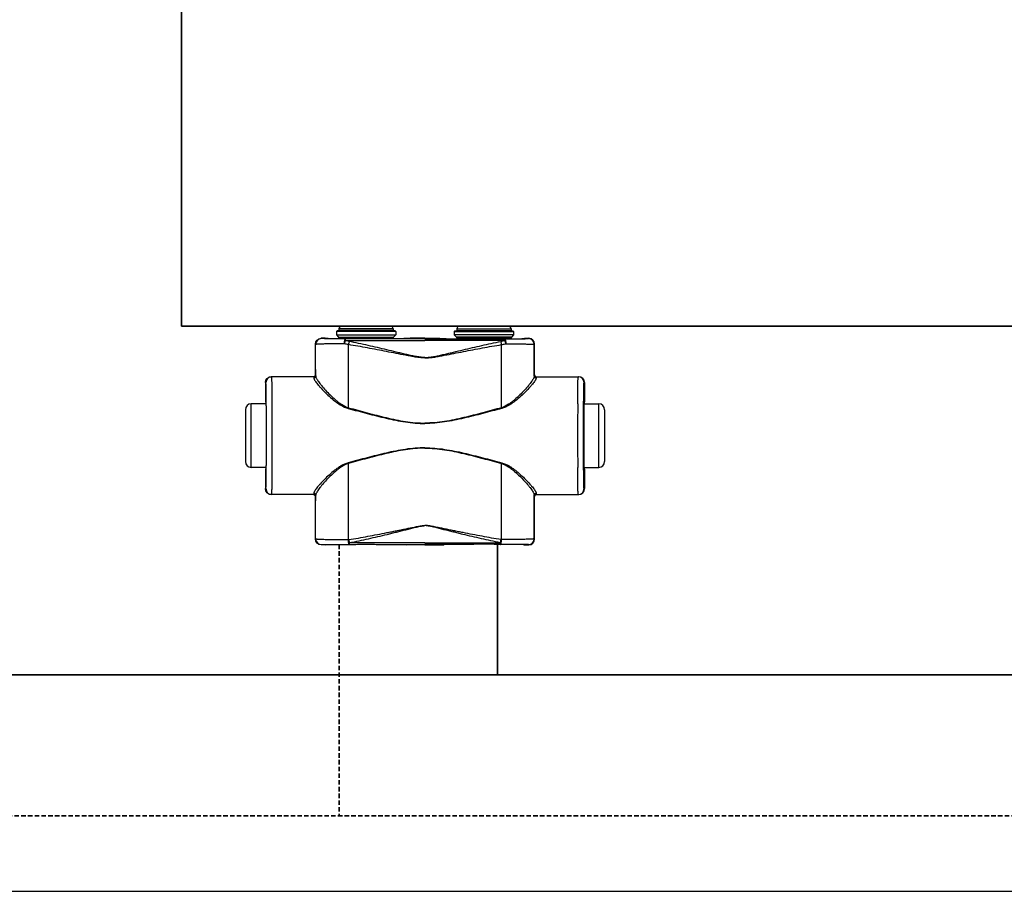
# Model space of a CAD drawing. Header units: millimetres. Extents: x -727 to 69715, y -15705 to 98123.
# Tile 92 of 256: x 26137 to 26554, y -15705 to -15335. Entities that reach past the tile are written whole.
import ezdxf

# ---------------------------------------------------------------- set-up
doc = ezdxf.new("R2010")
doc.units = ezdxf.units.MM
doc.linetypes.add('VERDECKT', pattern=[9.525, 6.35, -3.175])
for name, color, linetype, lineweight in [('UT_POTRUBI - PŘÍVOD', 1, 'Continuous', 35), ('UT_SCHÉMA_PŘÍVOD', 10, 'Continuous', 35), ('UT_SCHÉMA_ZPÁTEČKA', 172, 'VERDECKT', 35), ('UT_ZAŘÍZENÍ - OT', 3, 'Continuous', 35)]:
    doc.layers.add(name, color=color, linetype=linetype, lineweight=lineweight)

msp = doc.modelspace()

# ---------------------------------------------------------------- linework, layer by layer
at = {"color": 0, "linetype": 'Continuous'}
for p, q in [((26295.15, -15465.96), (26272.15, -15465.96)), ((26272.15, -15465.96), (26272.15, -15466.66)), ((26294.05, -15464.86), (26273.25, -15464.86)), ((26295.15, -15465.96), (26295.15, -15466.66)), ((26322.15, -15465.96), (26322.15, -15466.66)), ((26322.15, -15465.96), (26345.15, -15465.96)), ((26323.25, -15464.86), (26344.05, -15464.86)), ((26345.15, -15465.96), (26345.15, -15466.66)), ((26264.77, -15470.08), (26264.65, -15469.96)), ((26266.3, -15469.96), (26264.65, -15469.96)), ((26266.65, -15470.07), (26266.3, -15469.96)), ((26271.35, -15466.76), (26271.05, -15467.06)), ((26296.25, -15467.06), (26271.05, -15467.06)), ((26271.05, -15467.06), (26271.05, -15468.46)), ((26271.05, -15468.46), (26272, -15469.42)), ((26271.05, -15468.46), (26296.25, -15468.46)), ((26295.95, -15466.76), (26271.35, -15466.76)), ((26272, -15469.42), (26295.29, -15469.42)), ((26295.15, -15466.66), (26272.15, -15466.66)), ((26272.15, -15469.77), (26295.15, -15469.77)), ((26272.15, -15469.77), (26272.15, -15470.13)), ((26279.79, -15470.15), (26274.94, -15470.15)), ((26274.94, -15470.85), (26274.94, -15470.15)), ((26308.65, -15470.15), (26287.5, -15470.15)), ((26295.15, -15469.77), (26295.15, -15470.13)), ((26296.25, -15468.46), (26295.29, -15469.42)), ((26295.95, -15466.76), (26296.25, -15467.06)), ((26296.25, -15467.06), (26296.25, -15468.46)), ((26302.4, -15469.96), (26300.65, -15470.07)), ((26308.65, -15469.96), (26302.4, -15469.96)), ((26308.65, -15469.96), (26314.9, -15469.96)), ((26308.65, -15470.15), (26329.79, -15470.15)), ((26314.9, -15469.96), (26316.65, -15470.07)), ((26321.35, -15466.76), (26321.05, -15467.06)), ((26321.05, -15467.06), (26346.25, -15467.06)), ((26321.05, -15467.06), (26321.05, -15468.46)), ((26346.25, -15468.46), (26321.05, -15468.46)), ((26321.05, -15468.46), (26322, -15469.42)), ((26321.35, -15466.76), (26345.95, -15466.76)), ((26345.29, -15469.42), (26322, -15469.42)), ((26322.15, -15466.66), (26345.15, -15466.66)), ((26345.15, -15469.77), (26322.15, -15469.77)), ((26322.15, -15469.77), (26322.15, -15470.13)), ((26337.5, -15470.15), (26342.35, -15470.15)), ((26342.35, -15470.85), (26342.35, -15470.15)), ((26345.15, -15469.77), (26345.15, -15470.13)), ((26346.25, -15468.46), (26345.29, -15469.42)), ((26345.95, -15466.76), (26346.25, -15467.06)), ((26346.25, -15467.06), (26346.25, -15468.46)), ((26350.65, -15470.07), (26350.99, -15469.96)), ((26350.99, -15469.96), (26352.65, -15469.96)), ((26352.52, -15470.08), (26352.65, -15469.96)), ((26262.27, -15472.58), (26262.15, -15472.46)), ((26262.15, -15485.46), (26262.15, -15472.46)), ((26274.94, -15470.85), (26308.65, -15470.85)), ((26342.35, -15470.85), (26308.65, -15470.85)), ((26355.02, -15472.58), (26355.15, -15472.46)), ((26355.15, -15485.46), (26355.15, -15472.46)), ((26261.45, -15486.26), (26243.45, -15486.26)), ((26262.15, -15485.46), (26262.25, -15485.46)), ((26355.15, -15485.46), (26355.04, -15485.46)), ((26355.84, -15486.26), (26373.85, -15486.26)), ((26241.16, -15488.76), (26240.95, -15488.76)), ((26240.95, -15488.76), (26240.95, -15496.91)), ((26376.14, -15488.76), (26376.35, -15488.76)), ((26376.35, -15488.76), (26376.35, -15496.91)), ((26241.19, -15497.76), (26234.95, -15497.76)), ((26234.95, -15524.76), (26234.95, -15497.76)), ((26240.95, -15496.91), (26241.15, -15497.26)), ((26241.34, -15497.28), (26241.34, -15497.26)), ((26375.95, -15497.28), (26375.95, -15497.26)), ((26376.1, -15497.76), (26382.35, -15497.76)), ((26376.35, -15496.91), (26376.14, -15497.26)), ((26382.35, -15524.76), (26382.35, -15497.76)), ((26232.45, -15500.26), (26232.45, -15522.26)), ((26384.85, -15500.26), (26384.85, -15522.26)), ((26241.19, -15524.76), (26234.95, -15524.76)), ((26376.1, -15524.76), (26382.35, -15524.76)), ((26241.15, -15525.26), (26240.95, -15525.61)), ((26240.95, -15525.61), (26240.95, -15533.76)), ((26241.34, -15525.26), (26241.34, -15525.25)), ((26375.95, -15525.26), (26375.95, -15525.25)), ((26376.14, -15525.26), (26376.35, -15525.61)), ((26376.35, -15525.61), (26376.35, -15533.76)), ((26240.95, -15533.76), (26241.16, -15533.76)), ((26261.45, -15536.26), (26243.45, -15536.26)), ((26262.25, -15537.06), (26262.15, -15537.06)), ((26262.15, -15555.16), (26262.15, -15537.06)), ((26355.04, -15537.06), (26355.15, -15537.06)), ((26355.15, -15555.16), (26355.15, -15537.06)), ((26355.84, -15536.26), (26373.85, -15536.26)), ((26376.35, -15533.76), (26376.14, -15533.76)), ((26262.15, -15555.16), (26262.26, -15555.04)), ((26264.65, -15557.66), (26264.76, -15557.54)), ((26266.3, -15557.66), (26264.65, -15557.66)), ((26266.65, -15557.56), (26266.3, -15557.66)), ((26276.19, -15555.42), (26276.37, -15555.41)), ((26276.51, -15557.47), (26276.69, -15557.47)), ((26308.65, -15556.72), (26276.69, -15556.72)), ((26276.69, -15557.47), (26276.69, -15556.72)), ((26276.69, -15557.47), (26277.95, -15557.47)), ((26289.34, -15557.47), (26308.65, -15557.47)), ((26302.4, -15557.66), (26300.65, -15557.56)), ((26308.65, -15557.66), (26302.4, -15557.66)), ((26308.65, -15556.72), (26340.6, -15556.72)), ((26327.95, -15557.47), (26308.65, -15557.47)), ((26308.65, -15557.66), (26314.9, -15557.66)), ((26314.9, -15557.66), (26316.65, -15557.56)), ((26340.6, -15557.47), (26339.34, -15557.47)), ((26340.6, -15557.47), (26340.6, -15556.72)), ((26340.78, -15557.47), (26340.6, -15557.47)), ((26341.1, -15555.42), (26340.92, -15555.41)), ((26350.65, -15557.56), (26350.99, -15557.66)), ((26350.99, -15557.66), (26352.65, -15557.66)), ((26352.65, -15557.66), (26352.53, -15557.54)), ((26355.15, -15555.16), (26355.03, -15555.04))]:
    msp.add_line(p, q, dxfattribs=at)
msp.add_line((-727.45, -15704.69), (68024.28, -15704.69))
for centre, radius, start, end in [((26273.25, -15465.96), 1.1, 90, 180), ((26294.05, -15465.96), 1.1, 0, 90), ((26323.25, -15465.96), 1.1, 90, 180), ((26344.05, -15465.96), 1.1, 0, 90), ((26264.77, -15472.58), 2.5, 90.0025, 179.9975), ((26271.65, -15469.77), 0.5, 0, 45), ((26273.25, -15466.66), 1.1, 180, 185.2187), ((26294.05, -15466.66), 1.1, 354.7813, 0), ((26295.65, -15469.77), 0.5, 135, 180), ((26321.65, -15469.77), 0.5, 0, 45), ((26323.25, -15466.66), 1.1, 180, 185.2187), ((26344.05, -15466.66), 1.1, 354.7813, 0), ((26345.65, -15469.77), 0.5, 135, 180), ((26352.52, -15472.58), 2.5, 0.0025, 89.9975), ((26243.66, -15488.76), 2.5, 90.0022, 180.0011), ((26261.45, -15485.46), 0.8, 270.0036, 359.9972), ((26355.84, -15485.46), 0.8, 180.0028, 269.9964), ((26373.64, -15488.76), 2.5, 359.9989, 89.9978), ((26234.95, -15500.26), 2.5, 90, 180), ((23801.48, -15511.26), 2442.41, 359.68325, 0.31675), ((28815.81, -15511.26), 2442.41, 179.68325, 180.31675), ((26382.35, -15500.26), 2.5, 0, 90), ((26234.95, -15522.26), 2.5, 180, 270), ((26382.35, -15522.26), 2.5, 270, 0), ((26243.66, -15533.76), 2.5, 179.9989, 269.9978), ((26261.45, -15537.06), 0.8, 0.0028, 89.9964), ((26355.84, -15537.06), 0.8, 90.0036, 179.9972), ((26373.64, -15533.76), 2.5, 270.0022, 0.0011), ((26264.76, -15555.04), 2.5, 180.0025, 269.9975), ((26352.53, -15555.04), 2.5, 270.0025, 359.9975)]:
    msp.add_arc(centre, radius, start, end, dxfattribs=at)
at = {"color": 0, "linetype": 'Continuous', "extrusion": (0, 0, -1)}
for centre, major_axis, ratio, start_param, end_param in [((26264.65, -15472.46), (-1.77, 1.77), 0.999973, -0.785384, 0.785384), ((26283.65, -15470.07), (-17, 0), 0.005236, 4.941076, 6.283185), ((26283.65, -15470.07), (-17, 0), 0.005236, 3.141593, 4.483702), ((26243.45, -15488.76), (-2.5, 0), 0.999945, 0, 1.570796), ((26261.35, -15485.46), (-0.8, 0), 0.999986, -3.141593, -1.659157), ((26241.15, -15511.26), (0, 14), 0.010472, 0, 3.141593), ((26243.45, -15533.76), (-2.5, 0), 0.999945, -1.570796, 0), ((26261.35, -15537.06), (0.8, 0), 0.999986, -1.395381, 0), ((26264.65, -15555.16), (1.77, 1.77), 0.999973, -3.926977, -2.356208), ((26283.65, -15557.56), (-17, 0), 0.005236, 0, 1.229157), ((26283.65, -15557.56), (-17, 0), 0.005236, 1.912436, 3.141593)]:
    msp.add_ellipse(centre, major_axis=major_axis, ratio=ratio, start_param=start_param, end_param=end_param, dxfattribs=at)
at = {"color": 0, "linetype": 'Continuous'}
for centre, major_axis, ratio, start_param, end_param in [((26333.65, -15470.07), (17, 0), 0.005236, 3.141593, 4.483702), ((26333.65, -15470.07), (17, 0), 0.005236, 4.941076, 6.283185), ((26352.65, -15472.46), (1.77, 1.77), 0.999973, -0.785384, 0.785384), ((26355.95, -15485.46), (0.8, 0), 0.999986, -3.141593, -1.659157), ((26373.85, -15488.76), (2.5, 0), 0.999945, 0, 1.570796), ((26376.14, -15511.26), (0, 14), 0.010472, 0, 3.141593), ((26355.95, -15537.06), (-0.8, 0), 0.999986, -1.395381, 0), ((26373.85, -15533.76), (2.5, 0), 0.999945, -1.570796, 0), ((26333.65, -15557.56), (17, 0), 0.005236, 1.912436, 3.141593), ((26333.65, -15557.56), (17, 0), 0.005236, 0, 1.229157), ((26352.65, -15555.16), (-1.77, 1.77), 0.999973, -3.926977, -2.356208)]:
    msp.add_ellipse(centre, major_axis=major_axis, ratio=ratio, start_param=start_param, end_param=end_param, dxfattribs=at)
for points, knots in [([(26274.94, -15470.15), (26274.24, -15470.15), (26272.88, -15470.15), (26271.22, -15470.15), (26269.98, -15470.14), (26269.14, -15470.14), (26268.35, -15470.13), (26267.64, -15470.13), (26266.99, -15470.12), (26266.43, -15470.12), (26265.94, -15470.11), (26265.59, -15470.11), (26265.35, -15470.1), (26265.2, -15470.1), (26265.07, -15470.1), (26264.97, -15470.1), (26264.89, -15470.09), (26264.85, -15470.09), (26264.82, -15470.09), (26264.8, -15470.09), (26264.78, -15470.09), (26264.77, -15470.09), (26264.77, -15470.09), (26264.77, -15470.08)], [0, 0, 0, 0, 0.207653, 0.400343, 0.489423, 0.572844, 0.650059, 0.720565, 0.783909, 0.839692, 0.887568, 0.927242, 0.943927, 0.958477, 0.970869, 0.981088, 0.989117, 0.992306, 0.994945, 0.997032, 0.998568, 0.999554, 1, 1, 1, 1]), ([(26274.94, -15470.15), (26274.86, -15470.16), (26274.75, -15470.27), (26274.68, -15470.4), (26274.61, -15470.55), (26274.53, -15470.78), (26274.46, -15471.09), (26274.4, -15471.45), (26274.35, -15471.85), (26274.33, -15472.13), (26274.33, -15472.27)], [0, 0, 0, 0, 0.117156, 0.161001, 0.211236, 0.330442, 0.472834, 0.634922, 0.812344, 1, 1, 1, 1]), ([(26287.5, -15470.15), (26286.86, -15470.15), (26285.58, -15470.18), (26283.65, -15470.2), (26281.71, -15470.18), (26280.43, -15470.15), (26279.79, -15470.15)], [0, 0, 0, 0, 0.248355, 0.5, 0.751645, 1, 1, 1, 1]), ([(26329.79, -15470.15), (26330.43, -15470.15), (26331.71, -15470.18), (26333.65, -15470.2), (26335.58, -15470.18), (26336.86, -15470.15), (26337.5, -15470.15)], [0, 0, 0, 0, 0.248355, 0.5, 0.751645, 1, 1, 1, 1]), ([(26342.35, -15470.15), (26343.05, -15470.15), (26344.41, -15470.15), (26346.07, -15470.15), (26347.31, -15470.14), (26348.16, -15470.14), (26348.94, -15470.13), (26349.66, -15470.13), (26350.3, -15470.12), (26350.87, -15470.12), (26351.35, -15470.11), (26351.71, -15470.11), (26351.95, -15470.1), (26352.09, -15470.1), (26352.22, -15470.1), (26352.32, -15470.1), (26352.4, -15470.09), (26352.44, -15470.09), (26352.47, -15470.09), (26352.49, -15470.09), (26352.51, -15470.09), (26352.52, -15470.09), (26352.52, -15470.09), (26352.52, -15470.08)], [0, 0, 0, 0, 0.207653, 0.400343, 0.489423, 0.572844, 0.650059, 0.720565, 0.783909, 0.839692, 0.887568, 0.927242, 0.943927, 0.958477, 0.970869, 0.981088, 0.989117, 0.992306, 0.994945, 0.997032, 0.998568, 0.999554, 1, 1, 1, 1]), ([(26342.35, -15470.15), (26342.44, -15470.16), (26342.54, -15470.27), (26342.62, -15470.4), (26342.68, -15470.55), (26342.76, -15470.78), (26342.84, -15471.09), (26342.9, -15471.45), (26342.94, -15471.85), (26342.96, -15472.13), (26342.96, -15472.27)], [0, 0, 0, 0, 0.117156, 0.161001, 0.211236, 0.330442, 0.472834, 0.634922, 0.812344, 1, 1, 1, 1]), ([(26274.33, -15472.27), (26273.5, -15472.28), (26271.89, -15472.29), (26269.92, -15472.31), (26268.46, -15472.33), (26267.45, -15472.34), (26266.52, -15472.36), (26265.67, -15472.38), (26264.91, -15472.4), (26264.24, -15472.42), (26263.66, -15472.45), (26263.24, -15472.47), (26262.95, -15472.49), (26262.78, -15472.5), (26262.63, -15472.51), (26262.5, -15472.53), (26262.41, -15472.54), (26262.34, -15472.55), (26262.29, -15472.57), (26262.27, -15472.58), (26262.27, -15472.58)], [0, 0, 0, 0, 0.207034, 0.39928, 0.488214, 0.57154, 0.648707, 0.71921, 0.782588, 0.838437, 0.886403, 0.926186, 0.942933, 0.957549, 0.970012, 0.98031, 0.988432, 0.994377, 0.998178, 1, 1, 1, 1]), ([(26262.28, -15486), (26262.28, -15484.88), (26262.27, -15480.41), (26262.27, -15475.93), (26262.27, -15472.58)], [0, 0, 0, 0, 0.250733, 1, 1, 1, 1]), ([(26274.94, -15470.85), (26274.82, -15471.06), (26274.59, -15471.52), (26274.41, -15472.01), (26274.33, -15472.27)], [0, 0, 0, 0, 0.464895, 1, 1, 1, 1]), ([(26276.19, -15472.63), (26276.03, -15472.61), (26275.41, -15472.51), (26274.79, -15472.38), (26274.33, -15472.27)], [0, 0, 0, 0, 0.252579, 1, 1, 1, 1]), ([(26276.52, -15471.29), (26276.38, -15471.27), (26275.85, -15471.15), (26275.33, -15470.99), (26274.94, -15470.85)], [0, 0, 0, 0, 0.253704, 1, 1, 1, 1]), ([(26276.52, -15471.29), (26276.45, -15471.5), (26276.33, -15471.94), (26276.24, -15472.39), (26276.19, -15472.63)], [0, 0, 0, 0, 0.464569, 1, 1, 1, 1]), ([(26308.65, -15478.27), (26308.65, -15478.27), (26307.96, -15478.27), (26306.58, -15478.19), (26304.53, -15477.91), (26302.49, -15477.56), (26299.78, -15477.06), (26296.4, -15476.39), (26292.35, -15475.6), (26288.31, -15474.81), (26284.27, -15474.05), (26280.23, -15473.32), (26277.54, -15472.86), (26276.19, -15472.63)], [0.5000015, 0.5000015, 0.5000015, 0.5000015, 0.500002, 0.5313979, 0.5627848, 0.5941575, 0.6255147, 0.6881766, 0.7507583, 0.8132458, 0.8756245, 0.9378805, 1, 1, 1, 1]), ([(26276.21, -15499.41), (26276.21, -15497.17), (26276.2, -15488.24), (26276.2, -15479.32), (26276.19, -15472.63)], [0, 0, 0, 0, 0.250952, 1, 1, 1, 1]), ([(26308.65, -15478.09), (26308.65, -15478.09), (26308.3, -15478.09), (26307.61, -15478.07), (26306.24, -15477.93), (26304.54, -15477.65), (26302.51, -15477.23), (26300.5, -15476.77), (26298.49, -15476.3), (26295.82, -15475.66), (26292.49, -15474.86), (26288.49, -15473.92), (26284.5, -15473), (26280.51, -15472.12), (26277.85, -15471.57), (26276.52, -15471.29)], [0.499995, 0.499995, 0.499995, 0.499995, 0.4999958, 0.5157333, 0.5314718, 0.5629204, 0.5943483, 0.6257534, 0.6571339, 0.6884877, 0.7511054, 0.813586, 0.8759088, 0.9380534, 1, 1, 1, 1]), ([(26308.65, -15478.09), (26308.65, -15478.09), (26308.99, -15478.09), (26309.68, -15478.07), (26311.05, -15477.93), (26312.75, -15477.65), (26314.78, -15477.23), (26316.79, -15476.77), (26318.8, -15476.3), (26321.47, -15475.66), (26324.8, -15474.86), (26328.8, -15473.92), (26332.79, -15473), (26336.78, -15472.12), (26339.44, -15471.57), (26340.77, -15471.29)], [0.499995, 0.499995, 0.499995, 0.499995, 0.4999958, 0.5157333, 0.5314718, 0.5629204, 0.5943483, 0.6257534, 0.6571339, 0.6884877, 0.7511054, 0.813586, 0.8759088, 0.9380534, 1, 1, 1, 1]), ([(26308.65, -15478.27), (26308.65, -15478.27), (26309.34, -15478.27), (26310.72, -15478.19), (26312.77, -15477.91), (26314.8, -15477.56), (26317.51, -15477.06), (26320.89, -15476.39), (26324.94, -15475.6), (26328.98, -15474.81), (26333.02, -15474.05), (26337.06, -15473.32), (26339.75, -15472.86), (26341.1, -15472.63)], [0.5000015, 0.5000015, 0.5000015, 0.5000015, 0.500002, 0.5313979, 0.5627848, 0.5941575, 0.6255147, 0.6881766, 0.7507583, 0.8132458, 0.8756245, 0.9378805, 1, 1, 1, 1]), ([(26340.77, -15471.29), (26340.91, -15471.27), (26341.44, -15471.15), (26341.96, -15470.99), (26342.35, -15470.85)], [0, 0, 0, 0, 0.253704, 1, 1, 1, 1]), ([(26340.77, -15471.29), (26340.84, -15471.5), (26340.96, -15471.94), (26341.05, -15472.39), (26341.1, -15472.63)], [0, 0, 0, 0, 0.464569, 1, 1, 1, 1]), ([(26341.08, -15499.41), (26341.08, -15497.17), (26341.09, -15488.24), (26341.09, -15479.32), (26341.1, -15472.63)], [0, 0, 0, 0, 0.250952, 1, 1, 1, 1]), ([(26341.1, -15472.63), (26341.26, -15472.61), (26341.88, -15472.51), (26342.5, -15472.38), (26342.96, -15472.27)], [0, 0, 0, 0, 0.252579, 1, 1, 1, 1]), ([(26342.35, -15470.85), (26342.47, -15471.06), (26342.7, -15471.52), (26342.88, -15472.01), (26342.96, -15472.27)], [0, 0, 0, 0, 0.464895, 1, 1, 1, 1]), ([(26342.96, -15472.27), (26343.8, -15472.28), (26345.4, -15472.29), (26347.37, -15472.31), (26348.83, -15472.33), (26349.84, -15472.34), (26350.77, -15472.36), (26351.62, -15472.38), (26352.38, -15472.4), (26353.05, -15472.42), (26353.63, -15472.45), (26354.05, -15472.47), (26354.34, -15472.49), (26354.51, -15472.5), (26354.66, -15472.51), (26354.79, -15472.53), (26354.88, -15472.54), (26354.96, -15472.55), (26355, -15472.57), (26355.02, -15472.58), (26355.02, -15472.58)], [0, 0, 0, 0, 0.207034, 0.39928, 0.488214, 0.57154, 0.648707, 0.71921, 0.782588, 0.838437, 0.886403, 0.926186, 0.942933, 0.957549, 0.970012, 0.98031, 0.988432, 0.994377, 0.998178, 1, 1, 1, 1]), ([(26355.01, -15486), (26355.01, -15484.88), (26355.02, -15480.41), (26355.02, -15475.93), (26355.02, -15472.58)], [0, 0, 0, 0, 0.250733, 1, 1, 1, 1]), ([(26243.85, -15497.76), (26243.85, -15496.92), (26243.84, -15495.32), (26243.82, -15493.39), (26243.81, -15491.97), (26243.79, -15491.02), (26243.78, -15490.14), (26243.77, -15489.35), (26243.76, -15488.65), (26243.74, -15488.03), (26243.73, -15487.5), (26243.72, -15487.12), (26243.71, -15486.87), (26243.7, -15486.71), (26243.69, -15486.57), (26243.69, -15486.47), (26243.68, -15486.38), (26243.67, -15486.32), (26243.67, -15486.28), (26243.66, -15486.27), (26243.66, -15486.26), (26243.66, -15486.26)], [0, 0, 0, 0, 0.218984, 0.416191, 0.505653, 0.588551, 0.664564, 0.733396, 0.794781, 0.848478, 0.894279, 0.932006, 0.947796, 0.961515, 0.973152, 0.982695, 0.990138, 0.995479, 0.998726, 0.999584, 1, 1, 1, 1]), ([(26261.45, -15486.26), (26261.45, -15486.26), (26261.45, -15486.27), (26261.45, -15486.27), (26261.46, -15486.28), (26261.46, -15486.3), (26261.46, -15486.34), (26261.46, -15486.4), (26261.47, -15486.47), (26261.47, -15486.56), (26261.47, -15486.66), (26261.48, -15486.74), (26261.48, -15486.78)], [0, 0, 0, 0, 0.005122, 0.017304, 0.037118, 0.064661, 0.143035, 0.252499, 0.393016, 0.564526, 0.766907, 1, 1, 1, 1]), ([(26262.28, -15486), (26262.28, -15486.1), (26262.24, -15486.31), (26262.06, -15486.57), (26261.79, -15486.74), (26261.58, -15486.78), (26261.48, -15486.78)], [0, 0, 0, 0, 0.247572, 0.496581, 0.747591, 1, 1, 1, 1]), ([(26261.48, -15486.78), (26261.48, -15486.85), (26261.5, -15486.99), (26261.57, -15487.21), (26261.68, -15487.46), (26261.89, -15487.84), (26262.25, -15488.39), (26262.78, -15489.09), (26263.42, -15489.88), (26264.46, -15491.06), (26265.96, -15492.64), (26268, -15494.6), (26269.91, -15496.25), (26271.61, -15497.51), (26273.47, -15498.72), (26275.01, -15499.44), (26276.1, -15499.74)], [0, 0, 0, 0, 0.009694, 0.02127, 0.034861, 0.050494, 0.087694, 0.13227, 0.183417, 0.240322, 0.368483, 0.511765, 0.666448, 0.747227, 0.829948, 1, 1, 1, 1]), ([(26262.25, -15485.46), (26262.25, -15485.46), (26262.25, -15485.47), (26262.25, -15485.47), (26262.26, -15485.48), (26262.26, -15485.5), (26262.26, -15485.54), (26262.26, -15485.6), (26262.27, -15485.68), (26262.27, -15485.77), (26262.27, -15485.88), (26262.28, -15485.96), (26262.28, -15486)], [0, 0, 0, 0, 0.005057, 0.017214, 0.037015, 0.06455, 0.142921, 0.252392, 0.392925, 0.564459, 0.766871, 1, 1, 1, 1]), ([(26262.28, -15486), (26262.28, -15486.07), (26262.3, -15486.21), (26262.37, -15486.44), (26262.47, -15486.7), (26262.67, -15487.11), (26263.01, -15487.67), (26263.51, -15488.4), (26264.11, -15489.2), (26265.09, -15490.42), (26266.5, -15492.04), (26268.43, -15494.06), (26270.25, -15495.75), (26271.87, -15497.06), (26273.64, -15498.32), (26275.14, -15499.1), (26276.21, -15499.41)], [0, 0, 0, 0, 0.010286, 0.022433, 0.036551, 0.052653, 0.090607, 0.135698, 0.187142, 0.244158, 0.372094, 0.514728, 0.6685, 0.748767, 0.830965, 1, 1, 1, 1]), ([(26355.01, -15486), (26355.01, -15486.07), (26354.99, -15486.21), (26354.92, -15486.44), (26354.82, -15486.7), (26354.62, -15487.11), (26354.29, -15487.67), (26353.79, -15488.4), (26353.18, -15489.2), (26352.2, -15490.42), (26350.79, -15492.04), (26348.86, -15494.06), (26347.04, -15495.75), (26345.43, -15497.06), (26343.65, -15498.32), (26342.15, -15499.1), (26341.08, -15499.41)], [0, 0, 0, 0, 0.010286, 0.022433, 0.036551, 0.052653, 0.090607, 0.135698, 0.187142, 0.244158, 0.372094, 0.514728, 0.6685, 0.748767, 0.830965, 1, 1, 1, 1]), ([(26355.81, -15486.78), (26355.81, -15486.85), (26355.79, -15486.99), (26355.72, -15487.21), (26355.61, -15487.46), (26355.4, -15487.84), (26355.04, -15488.39), (26354.51, -15489.09), (26353.87, -15489.88), (26352.83, -15491.06), (26351.33, -15492.64), (26349.29, -15494.6), (26347.38, -15496.25), (26345.68, -15497.51), (26343.82, -15498.72), (26342.28, -15499.44), (26341.19, -15499.74)], [0, 0, 0, 0, 0.009694, 0.02127, 0.034861, 0.050494, 0.087694, 0.13227, 0.183417, 0.240322, 0.368483, 0.511765, 0.666448, 0.747227, 0.829948, 1, 1, 1, 1]), ([(26355.04, -15485.46), (26355.04, -15485.46), (26355.04, -15485.47), (26355.04, -15485.47), (26355.04, -15485.48), (26355.03, -15485.5), (26355.03, -15485.54), (26355.03, -15485.6), (26355.02, -15485.68), (26355.02, -15485.77), (26355.02, -15485.88), (26355.01, -15485.96), (26355.01, -15486)], [0, 0, 0, 0, 0.005057, 0.017214, 0.037015, 0.06455, 0.142921, 0.252392, 0.392925, 0.564459, 0.766871, 1, 1, 1, 1]), ([(26355.01, -15486), (26355.01, -15486.1), (26355.06, -15486.31), (26355.23, -15486.57), (26355.5, -15486.74), (26355.71, -15486.78), (26355.81, -15486.78)], [0, 0, 0, 0, 0.247572, 0.496581, 0.747591, 1, 1, 1, 1]), ([(26355.84, -15486.26), (26355.84, -15486.26), (26355.84, -15486.27), (26355.84, -15486.27), (26355.84, -15486.28), (26355.83, -15486.3), (26355.83, -15486.34), (26355.83, -15486.4), (26355.82, -15486.47), (26355.82, -15486.56), (26355.82, -15486.66), (26355.81, -15486.74), (26355.81, -15486.78)], [0, 0, 0, 0, 0.005122, 0.017304, 0.037118, 0.064661, 0.143035, 0.252499, 0.393016, 0.564526, 0.766907, 1, 1, 1, 1]), ([(26373.44, -15497.76), (26373.44, -15496.92), (26373.45, -15495.32), (26373.47, -15493.39), (26373.49, -15491.97), (26373.5, -15491.02), (26373.51, -15490.14), (26373.52, -15489.35), (26373.54, -15488.65), (26373.55, -15488.03), (26373.56, -15487.5), (26373.57, -15487.12), (26373.58, -15486.87), (26373.59, -15486.71), (26373.6, -15486.57), (26373.61, -15486.47), (26373.61, -15486.38), (26373.62, -15486.32), (26373.63, -15486.28), (26373.63, -15486.27), (26373.63, -15486.26), (26373.64, -15486.26)], [0, 0, 0, 0, 0.218984, 0.416191, 0.505653, 0.588551, 0.664564, 0.733396, 0.794781, 0.848478, 0.894279, 0.932006, 0.947796, 0.961515, 0.973152, 0.982695, 0.990138, 0.995479, 0.998726, 0.999584, 1, 1, 1, 1]), ([(26241.34, -15497.26), (26241.33, -15496.63), (26241.32, -15495.44), (26241.31, -15494), (26241.29, -15492.94), (26241.28, -15492.24), (26241.27, -15491.6), (26241.26, -15491.02), (26241.25, -15490.5), (26241.23, -15490.05), (26241.22, -15489.67), (26241.21, -15489.39), (26241.2, -15489.2), (26241.2, -15489.09), (26241.19, -15488.99), (26241.18, -15488.91), (26241.18, -15488.85), (26241.17, -15488.8), (26241.16, -15488.78), (26241.16, -15488.76), (26241.16, -15488.76)], [0, 0, 0, 0, 0.221931, 0.420259, 0.509783, 0.592499, 0.668149, 0.736495, 0.797321, 0.850436, 0.895675, 0.932895, 0.948462, 0.961984, 0.973451, 0.982856, 0.990196, 0.99547, 0.998697, 1, 1, 1, 1]), ([(26375.95, -15497.26), (26375.96, -15496.63), (26375.97, -15495.44), (26375.98, -15494), (26376, -15492.94), (26376.01, -15492.24), (26376.02, -15491.6), (26376.03, -15491.02), (26376.04, -15490.5), (26376.06, -15490.05), (26376.07, -15489.67), (26376.08, -15489.39), (26376.09, -15489.2), (26376.1, -15489.09), (26376.1, -15488.99), (26376.11, -15488.91), (26376.11, -15488.85), (26376.12, -15488.8), (26376.13, -15488.78), (26376.13, -15488.76), (26376.14, -15488.76)], [0, 0, 0, 0, 0.221931, 0.420259, 0.509783, 0.592499, 0.668149, 0.736495, 0.797321, 0.850436, 0.895675, 0.932895, 0.948462, 0.961984, 0.973451, 0.982856, 0.990196, 0.99547, 0.998697, 1, 1, 1, 1]), ([(26241.34, -15525.25), (26241.36, -15523.06), (26241.38, -15518.39), (26241.4, -15511.26), (26241.38, -15504.13), (26241.36, -15499.47), (26241.34, -15497.28)], [0, 0, 0, 0, 0.235226, 0.499987, 0.764754, 1, 1, 1, 1]), ([(26276.21, -15499.41), (26276.2, -15499.44), (26276.17, -15499.55), (26276.13, -15499.66), (26276.1, -15499.74)], [0, 0, 0, 0, 0.258378, 1, 1, 1, 1]), ([(26276.1, -15499.74), (26278.77, -15500.45), (26282.77, -15501.53), (26288.13, -15502.9), (26292.17, -15503.87), (26296.23, -15504.75), (26300.34, -15505.48), (26303.79, -15505.89), (26306.56, -15506.07), (26307.95, -15506.1), (26308.65, -15506.1), (26308.65, -15506.1)], [0, 0, 0, 0, 0.1245061, 0.1869228, 0.2494269, 0.3120016, 0.3746311, 0.4372993, 0.4686472, 0.4999998, 0.5, 0.5, 0.5, 0.5]), ([(26276.21, -15499.41), (26278.86, -15500.14), (26282.85, -15501.25), (26288.18, -15502.66), (26292.21, -15503.66), (26296.26, -15504.56), (26300.35, -15505.31), (26303.79, -15505.74), (26306.56, -15505.92), (26307.95, -15505.95), (26308.65, -15505.95), (26308.65, -15505.95)], [0, 0, 0, 0, 0.1244767, 0.1868883, 0.2493924, 0.3119715, 0.3746087, 0.437287, 0.4686409, 0.4999998, 0.5, 0.5, 0.5, 0.5]), ([(26341.08, -15499.41), (26338.43, -15500.14), (26334.45, -15501.25), (26329.11, -15502.66), (26325.08, -15503.66), (26321.03, -15504.56), (26316.94, -15505.31), (26313.5, -15505.74), (26310.73, -15505.92), (26309.34, -15505.95), (26308.65, -15505.95), (26308.65, -15505.95)], [0, 0, 0, 0, 0.1244767, 0.1868883, 0.2493924, 0.3119715, 0.3746087, 0.437287, 0.4686409, 0.4999998, 0.5, 0.5, 0.5, 0.5]), ([(26341.19, -15499.74), (26338.52, -15500.45), (26334.52, -15501.53), (26329.16, -15502.9), (26325.12, -15503.87), (26321.06, -15504.75), (26316.95, -15505.48), (26313.5, -15505.89), (26310.73, -15506.07), (26309.34, -15506.1), (26308.65, -15506.1), (26308.65, -15506.1)], [0, 0, 0, 0, 0.1245061, 0.1869228, 0.2494269, 0.3120016, 0.3746311, 0.4372993, 0.4686472, 0.4999998, 0.5, 0.5, 0.5, 0.5]), ([(26341.08, -15499.41), (26341.09, -15499.44), (26341.12, -15499.55), (26341.16, -15499.66), (26341.19, -15499.74)], [0, 0, 0, 0, 0.258378, 1, 1, 1, 1]), ([(26375.95, -15525.25), (26375.93, -15523.06), (26375.91, -15518.39), (26375.9, -15511.26), (26375.91, -15504.13), (26375.93, -15499.47), (26375.95, -15497.28)], [0, 0, 0, 0, 0.235226, 0.499987, 0.764754, 1, 1, 1, 1]), ([(26308.65, -15516.43), (26307.26, -15516.43), (26304.48, -15516.55), (26300.34, -15517.05), (26296.23, -15517.77), (26292.17, -15518.65), (26288.13, -15519.63), (26282.77, -15520.99), (26278.77, -15522.07), (26276.1, -15522.79)], [0.5, 0.5, 0.5, 0.5, 0.5626889, 0.6253582, 0.6879892, 0.7505657, 0.8130716, 0.8754902, 1, 1, 1, 1]), ([(26308.65, -15516.43), (26310.04, -15516.43), (26312.81, -15516.55), (26316.95, -15517.05), (26321.06, -15517.77), (26325.12, -15518.65), (26329.16, -15519.63), (26334.52, -15520.99), (26338.52, -15522.07), (26341.19, -15522.79)], [0.5, 0.5, 0.5, 0.5, 0.5626889, 0.6253582, 0.6879892, 0.7505657, 0.8130716, 0.8754902, 1, 1, 1, 1]), ([(26308.65, -15516.58), (26307.26, -15516.58), (26304.48, -15516.7), (26300.35, -15517.21), (26296.26, -15517.96), (26292.21, -15518.87), (26288.18, -15519.87), (26282.85, -15521.28), (26278.86, -15522.38), (26276.21, -15523.12)], [0.5, 0.5, 0.5, 0.5, 0.5627005, 0.6253799, 0.6880187, 0.7505997, 0.8131057, 0.8755193, 1, 1, 1, 1]), ([(26308.65, -15516.58), (26310.03, -15516.58), (26312.81, -15516.7), (26316.94, -15517.21), (26321.03, -15517.96), (26325.08, -15518.87), (26329.11, -15519.87), (26334.45, -15521.28), (26338.43, -15522.38), (26341.08, -15523.12)], [0.5, 0.5, 0.5, 0.5, 0.5627005, 0.6253799, 0.6880187, 0.7505997, 0.8131057, 0.8755193, 1, 1, 1, 1]), ([(26243.66, -15536.26), (26243.66, -15536.26), (26243.66, -15536.26), (26243.67, -15536.24), (26243.67, -15536.2), (26243.68, -15536.14), (26243.69, -15536.06), (26243.69, -15535.95), (26243.7, -15535.82), (26243.71, -15535.66), (26243.72, -15535.4), (26243.73, -15535.02), (26243.74, -15534.49), (26243.76, -15533.88), (26243.77, -15533.17), (26243.78, -15532.38), (26243.79, -15531.51), (26243.81, -15530.56), (26243.82, -15529.14), (26243.84, -15527.2), (26243.85, -15525.6), (26243.85, -15524.76)], [0, 0, 0, 0, 0.000416, 0.001274, 0.004521, 0.009862, 0.017305, 0.026849, 0.038485, 0.052204, 0.067994, 0.105721, 0.151522, 0.205219, 0.266604, 0.335437, 0.411449, 0.494347, 0.58381, 0.781016, 1, 1, 1, 1]), ([(26276.1, -15522.79), (26275.01, -15523.08), (26273.47, -15523.81), (26271.61, -15525.01), (26269.91, -15526.28), (26268, -15527.92), (26265.96, -15529.88), (26264.46, -15531.47), (26263.42, -15532.65), (26262.78, -15533.43), (26262.25, -15534.14), (26261.89, -15534.68), (26261.68, -15535.07), (26261.57, -15535.32), (26261.5, -15535.54), (26261.48, -15535.68), (26261.48, -15535.74)], [0, 0, 0, 0, 0.170052, 0.252774, 0.333553, 0.488235, 0.631517, 0.759678, 0.816583, 0.86773, 0.912306, 0.949506, 0.965139, 0.978731, 0.990306, 1, 1, 1, 1]), ([(26276.21, -15523.12), (26275.14, -15523.43), (26273.64, -15524.2), (26271.87, -15525.46), (26270.25, -15526.77), (26268.43, -15528.46), (26266.5, -15530.48), (26265.09, -15532.11), (26264.11, -15533.32), (26263.51, -15534.13), (26263.01, -15534.86), (26262.67, -15535.42), (26262.47, -15535.82), (26262.37, -15536.08), (26262.3, -15536.31), (26262.28, -15536.46), (26262.28, -15536.53)], [0, 0, 0, 0, 0.169036, 0.251233, 0.3315, 0.485272, 0.627906, 0.755842, 0.812858, 0.864302, 0.909393, 0.947347, 0.963449, 0.977567, 0.989714, 1, 1, 1, 1]), ([(26276.21, -15523.12), (26276.2, -15523.09), (26276.17, -15522.98), (26276.13, -15522.87), (26276.1, -15522.79)], [0, 0, 0, 0, 0.258378, 1, 1, 1, 1]), ([(26276.19, -15555.42), (26276.19, -15552.74), (26276.2, -15541.97), (26276.21, -15531.21), (26276.21, -15523.12)], [0, 0, 0, 0, 0.248459, 1, 1, 1, 1]), ([(26341.08, -15523.12), (26341.09, -15523.09), (26341.12, -15522.98), (26341.16, -15522.87), (26341.19, -15522.79)], [0, 0, 0, 0, 0.258378, 1, 1, 1, 1]), ([(26341.08, -15523.12), (26342.15, -15523.43), (26343.65, -15524.2), (26345.43, -15525.46), (26347.04, -15526.77), (26348.86, -15528.46), (26350.79, -15530.48), (26352.2, -15532.11), (26353.18, -15533.32), (26353.79, -15534.13), (26354.29, -15534.86), (26354.62, -15535.42), (26354.82, -15535.82), (26354.92, -15536.08), (26354.99, -15536.31), (26355.01, -15536.46), (26355.01, -15536.53)], [0, 0, 0, 0, 0.169036, 0.251233, 0.3315, 0.485272, 0.627906, 0.755842, 0.812858, 0.864302, 0.909393, 0.947347, 0.963449, 0.977567, 0.989714, 1, 1, 1, 1]), ([(26341.1, -15555.42), (26341.1, -15552.74), (26341.09, -15541.97), (26341.09, -15531.21), (26341.08, -15523.12)], [0, 0, 0, 0, 0.248459, 1, 1, 1, 1]), ([(26341.19, -15522.79), (26342.28, -15523.08), (26343.82, -15523.81), (26345.68, -15525.01), (26347.38, -15526.28), (26349.29, -15527.92), (26351.33, -15529.88), (26352.83, -15531.47), (26353.87, -15532.65), (26354.51, -15533.43), (26355.04, -15534.14), (26355.4, -15534.68), (26355.61, -15535.07), (26355.72, -15535.32), (26355.79, -15535.54), (26355.81, -15535.68), (26355.81, -15535.74)], [0, 0, 0, 0, 0.170052, 0.252774, 0.333553, 0.488235, 0.631517, 0.759678, 0.816583, 0.86773, 0.912306, 0.949506, 0.965139, 0.978731, 0.990306, 1, 1, 1, 1]), ([(26373.64, -15536.26), (26373.63, -15536.26), (26373.63, -15536.26), (26373.63, -15536.24), (26373.62, -15536.2), (26373.61, -15536.14), (26373.61, -15536.06), (26373.6, -15535.95), (26373.59, -15535.82), (26373.58, -15535.66), (26373.57, -15535.4), (26373.56, -15535.02), (26373.55, -15534.49), (26373.54, -15533.88), (26373.52, -15533.17), (26373.51, -15532.38), (26373.5, -15531.51), (26373.49, -15530.56), (26373.47, -15529.14), (26373.45, -15527.2), (26373.44, -15525.6), (26373.44, -15524.76)], [0, 0, 0, 0, 0.000416, 0.001274, 0.004521, 0.009862, 0.017305, 0.026849, 0.038485, 0.052204, 0.067994, 0.105721, 0.151522, 0.205219, 0.266604, 0.335437, 0.411449, 0.494347, 0.58381, 0.781016, 1, 1, 1, 1]), ([(26241.16, -15533.76), (26241.16, -15533.76), (26241.16, -15533.75), (26241.17, -15533.72), (26241.18, -15533.68), (26241.18, -15533.61), (26241.19, -15533.53), (26241.2, -15533.44), (26241.2, -15533.32), (26241.21, -15533.13), (26241.22, -15532.86), (26241.23, -15532.47), (26241.25, -15532.02), (26241.26, -15531.51), (26241.27, -15530.92), (26241.28, -15530.28), (26241.29, -15529.58), (26241.31, -15528.53), (26241.32, -15527.08), (26241.33, -15525.89), (26241.34, -15525.26)], [0, 0, 0, 0, 0.001303, 0.00453, 0.009804, 0.017144, 0.026549, 0.038016, 0.051538, 0.067105, 0.104325, 0.149564, 0.202679, 0.263505, 0.331851, 0.407501, 0.490217, 0.579741, 0.778069, 1, 1, 1, 1]), ([(26376.14, -15533.76), (26376.13, -15533.76), (26376.13, -15533.75), (26376.12, -15533.72), (26376.11, -15533.68), (26376.11, -15533.61), (26376.1, -15533.53), (26376.1, -15533.44), (26376.09, -15533.32), (26376.08, -15533.13), (26376.07, -15532.86), (26376.06, -15532.47), (26376.04, -15532.02), (26376.03, -15531.51), (26376.02, -15530.92), (26376.01, -15530.28), (26376, -15529.58), (26375.98, -15528.53), (26375.97, -15527.08), (26375.96, -15525.89), (26375.95, -15525.26)], [0, 0, 0, 0, 0.001303, 0.00453, 0.009804, 0.017144, 0.026549, 0.038016, 0.051538, 0.067105, 0.104325, 0.149564, 0.202679, 0.263505, 0.331851, 0.407501, 0.490217, 0.579741, 0.778069, 1, 1, 1, 1]), ([(26261.48, -15535.74), (26261.48, -15535.78), (26261.47, -15535.86), (26261.47, -15535.96), (26261.47, -15536.05), (26261.46, -15536.13), (26261.46, -15536.18), (26261.46, -15536.22), (26261.46, -15536.24), (26261.45, -15536.25), (26261.45, -15536.26), (26261.45, -15536.26), (26261.45, -15536.26)], [0, 0, 0, 0, 0.233093, 0.435474, 0.606984, 0.747501, 0.856965, 0.935339, 0.962882, 0.982696, 0.994878, 1, 1, 1, 1]), ([(26262.28, -15536.53), (26262.28, -15536.42), (26262.24, -15536.22), (26262.06, -15535.96), (26261.79, -15535.78), (26261.58, -15535.74), (26261.48, -15535.74)], [0, 0, 0, 0, 0.247572, 0.496581, 0.747591, 1, 1, 1, 1]), ([(26262.28, -15536.53), (26262.28, -15536.57), (26262.27, -15536.65), (26262.27, -15536.75), (26262.27, -15536.85), (26262.26, -15536.92), (26262.26, -15536.98), (26262.26, -15537.02), (26262.26, -15537.04), (26262.25, -15537.05), (26262.25, -15537.06), (26262.25, -15537.06), (26262.25, -15537.06)], [0, 0, 0, 0, 0.23313, 0.435541, 0.607074, 0.747608, 0.857079, 0.93545, 0.962985, 0.982786, 0.994943, 1, 1, 1, 1]), ([(26262.26, -15555.04), (26262.26, -15553.51), (26262.27, -15547.34), (26262.27, -15541.16), (26262.28, -15536.53)], [0, 0, 0, 0, 0.248801, 1, 1, 1, 1]), ([(26355.01, -15536.53), (26355.01, -15536.42), (26355.06, -15536.22), (26355.23, -15535.96), (26355.5, -15535.78), (26355.71, -15535.74), (26355.81, -15535.74)], [0, 0, 0, 0, 0.247572, 0.496581, 0.747591, 1, 1, 1, 1]), ([(26355.03, -15555.04), (26355.03, -15553.51), (26355.02, -15547.34), (26355.02, -15541.16), (26355.01, -15536.53)], [0, 0, 0, 0, 0.248801, 1, 1, 1, 1]), ([(26355.01, -15536.53), (26355.01, -15536.57), (26355.02, -15536.65), (26355.02, -15536.75), (26355.02, -15536.85), (26355.03, -15536.92), (26355.03, -15536.98), (26355.03, -15537.02), (26355.04, -15537.04), (26355.04, -15537.05), (26355.04, -15537.06), (26355.04, -15537.06), (26355.04, -15537.06)], [0, 0, 0, 0, 0.23313, 0.435541, 0.607074, 0.747608, 0.857079, 0.93545, 0.962985, 0.982786, 0.994943, 1, 1, 1, 1]), ([(26355.81, -15535.74), (26355.81, -15535.78), (26355.82, -15535.86), (26355.82, -15535.96), (26355.82, -15536.05), (26355.83, -15536.13), (26355.83, -15536.18), (26355.83, -15536.22), (26355.84, -15536.24), (26355.84, -15536.25), (26355.84, -15536.26), (26355.84, -15536.26), (26355.84, -15536.26)], [0, 0, 0, 0, 0.233093, 0.435474, 0.606984, 0.747501, 0.856965, 0.935339, 0.962882, 0.982696, 0.994878, 1, 1, 1, 1]), ([(26276.37, -15555.41), (26277.71, -15555.19), (26280.39, -15554.73), (26284.42, -15554.01), (26288.44, -15553.25), (26291.8, -15552.59), (26294.48, -15552.05), (26296.5, -15551.65), (26298.51, -15551.23), (26300.53, -15550.82), (26302.55, -15550.4), (26304.23, -15550.06), (26305.58, -15549.79), (26306.93, -15549.55), (26307.96, -15549.41), (26308.65, -15549.41)], [0, 0, 0, 0, 0.0621172, 0.1243716, 0.1867502, 0.2492392, 0.2805207, 0.3118245, 0.3431487, 0.3744915, 0.4058513, 0.4372266, 0.4529199, 0.4686172, 0.5, 0.5, 0.5, 0.5]), ([(26276.69, -15556.72), (26278.02, -15556.46), (26280.67, -15555.91), (26284.65, -15555.03), (26288.63, -15554.12), (26291.95, -15553.33), (26294.61, -15552.68), (26296.6, -15552.19), (26298.6, -15551.69), (26300.59, -15551.19), (26302.59, -15550.69), (26304.25, -15550.27), (26305.59, -15549.95), (26306.93, -15549.66), (26307.96, -15549.48), (26308.65, -15549.48)], [0, 0, 0, 0, 0.0619437, 0.1240868, 0.1864104, 0.2488944, 0.2801902, 0.3115184, 0.3428764, 0.3742614, 0.4056711, 0.4371032, 0.4528275, 0.4685577, 0.5, 0.5, 0.5, 0.5]), ([(26340.92, -15555.41), (26339.58, -15555.19), (26336.9, -15554.73), (26332.87, -15554.01), (26328.85, -15553.25), (26325.49, -15552.59), (26322.81, -15552.05), (26320.79, -15551.65), (26318.78, -15551.23), (26316.76, -15550.82), (26314.74, -15550.4), (26313.06, -15550.06), (26311.71, -15549.79), (26310.36, -15549.55), (26309.33, -15549.41), (26308.65, -15549.41)], [0, 0, 0, 0, 0.0621172, 0.1243716, 0.1867502, 0.2492392, 0.2805207, 0.3118245, 0.3431487, 0.3744915, 0.4058513, 0.4372266, 0.4529199, 0.4686172, 0.5, 0.5, 0.5, 0.5]), ([(26340.6, -15556.72), (26339.27, -15556.46), (26336.62, -15555.91), (26332.64, -15555.03), (26328.66, -15554.12), (26325.34, -15553.33), (26322.68, -15552.68), (26320.69, -15552.19), (26318.7, -15551.69), (26316.7, -15551.19), (26314.7, -15550.69), (26313.04, -15550.27), (26311.7, -15549.95), (26310.36, -15549.66), (26309.33, -15549.48), (26308.65, -15549.48)], [0, 0, 0, 0, 0.0619437, 0.1240868, 0.1864104, 0.2488944, 0.2801902, 0.3115184, 0.3428764, 0.3742614, 0.4056711, 0.4371032, 0.4528275, 0.4685577, 0.5, 0.5, 0.5, 0.5]), ([(26262.26, -15555.04), (26262.26, -15555.05), (26262.29, -15555.07), (26262.34, -15555.08), (26262.43, -15555.1), (26262.54, -15555.12), (26262.69, -15555.13), (26262.86, -15555.15), (26263.07, -15555.17), (26263.41, -15555.19), (26263.9, -15555.22), (26264.58, -15555.24), (26265.37, -15555.27), (26266.27, -15555.3), (26267.26, -15555.32), (26268.34, -15555.34), (26269.5, -15555.36), (26271.19, -15555.38), (26273.43, -15555.4), (26275.25, -15555.41), (26276.19, -15555.42)], [0, 0, 0, 0, 0.001901, 0.0058, 0.011886, 0.020197, 0.030732, 0.043479, 0.058422, 0.075536, 0.116153, 0.165047, 0.22186, 0.286169, 0.35749, 0.43527, 0.518903, 0.607727, 0.798032, 1, 1, 1, 1]), ([(26264.76, -15557.54), (26264.76, -15557.54), (26264.77, -15557.54), (26264.78, -15557.54), (26264.8, -15557.54), (26264.82, -15557.54), (26264.86, -15557.54), (26264.91, -15557.53), (26265, -15557.53), (26265.12, -15557.53), (26265.27, -15557.53), (26265.44, -15557.52), (26265.64, -15557.52), (26265.87, -15557.52), (26266.22, -15557.51), (26266.71, -15557.51), (26267.38, -15557.5), (26268.13, -15557.5), (26268.97, -15557.49), (26269.88, -15557.49), (26270.86, -15557.48), (26272.29, -15557.48), (26274.18, -15557.48), (26275.72, -15557.47), (26276.51, -15557.47)], [0, 0, 0, 0, 0.000442, 0.001439, 0.003, 0.005125, 0.007814, 0.011067, 0.019262, 0.029696, 0.04235, 0.057205, 0.074237, 0.093413, 0.114703, 0.163471, 0.220191, 0.284451, 0.355774, 0.433617, 0.517377, 0.606395, 0.797271, 1, 1, 1, 1]), ([(26276.51, -15557.47), (26276.49, -15557.47), (26276.45, -15557.44), (26276.42, -15557.38), (26276.4, -15557.32), (26276.37, -15557.23), (26276.34, -15557.09), (26276.28, -15556.75), (26276.22, -15556.18), (26276.19, -15555.69), (26276.19, -15555.42)], [0, 0, 0, 0, 0.03281, 0.058939, 0.09263, 0.134005, 0.182986, 0.302653, 0.616803, 1, 1, 1, 1]), ([(26276.69, -15557.47), (26276.67, -15557.47), (26276.63, -15557.44), (26276.6, -15557.38), (26276.58, -15557.32), (26276.55, -15557.23), (26276.51, -15557.09), (26276.45, -15556.75), (26276.4, -15556.18), (26276.37, -15555.69), (26276.37, -15555.41)], [0, 0, 0, 0, 0.032697, 0.058797, 0.092469, 0.133835, 0.182813, 0.302491, 0.616704, 1, 1, 1, 1]), ([(26276.69, -15556.72), (26276.63, -15556.53), (26276.51, -15556.09), (26276.41, -15555.65), (26276.37, -15555.41)], [0, 0, 0, 0, 0.463333, 1, 1, 1, 1]), ([(26277.95, -15557.47), (26278.41, -15557.47), (26279.35, -15557.44), (26280.76, -15557.36), (26282.2, -15557.29), (26283.65, -15557.26), (26285.09, -15557.29), (26286.53, -15557.36), (26287.94, -15557.44), (26288.88, -15557.47), (26289.34, -15557.47)], [0, 0, 0, 0, 0.12176, 0.246313, 0.372689, 0.5, 0.627311, 0.753687, 0.87824, 1, 1, 1, 1]), ([(26339.34, -15557.47), (26338.88, -15557.47), (26337.94, -15557.44), (26336.53, -15557.36), (26335.09, -15557.29), (26333.65, -15557.26), (26332.2, -15557.29), (26330.76, -15557.36), (26329.35, -15557.44), (26328.41, -15557.47), (26327.95, -15557.47)], [0, 0, 0, 0, 0.12176, 0.246313, 0.372689, 0.5, 0.627311, 0.753687, 0.87824, 1, 1, 1, 1]), ([(26340.6, -15557.47), (26340.62, -15557.47), (26340.66, -15557.44), (26340.69, -15557.38), (26340.72, -15557.32), (26340.74, -15557.23), (26340.78, -15557.09), (26340.84, -15556.75), (26340.89, -15556.18), (26340.92, -15555.69), (26340.92, -15555.41)], [0, 0, 0, 0, 0.032697, 0.058797, 0.092469, 0.133835, 0.182813, 0.302491, 0.616704, 1, 1, 1, 1]), ([(26340.6, -15556.72), (26340.67, -15556.53), (26340.78, -15556.09), (26340.88, -15555.65), (26340.92, -15555.41)], [0, 0, 0, 0, 0.463333, 1, 1, 1, 1]), ([(26340.78, -15557.47), (26340.8, -15557.47), (26340.84, -15557.44), (26340.87, -15557.38), (26340.89, -15557.32), (26340.92, -15557.23), (26340.96, -15557.09), (26341.02, -15556.75), (26341.07, -15556.18), (26341.1, -15555.69), (26341.1, -15555.42)], [0, 0, 0, 0, 0.03281, 0.058939, 0.09263, 0.134005, 0.182986, 0.302653, 0.616803, 1, 1, 1, 1]), ([(26352.53, -15557.54), (26352.53, -15557.54), (26352.52, -15557.54), (26352.51, -15557.54), (26352.49, -15557.54), (26352.47, -15557.54), (26352.43, -15557.54), (26352.38, -15557.53), (26352.29, -15557.53), (26352.17, -15557.53), (26352.02, -15557.53), (26351.85, -15557.52), (26351.65, -15557.52), (26351.42, -15557.52), (26351.07, -15557.51), (26350.58, -15557.51), (26349.91, -15557.5), (26349.16, -15557.5), (26348.32, -15557.49), (26347.41, -15557.49), (26346.43, -15557.48), (26345, -15557.48), (26343.11, -15557.48), (26341.57, -15557.47), (26340.78, -15557.47)], [0, 0, 0, 0, 0.000442, 0.001439, 0.003, 0.005125, 0.007814, 0.011067, 0.019262, 0.029696, 0.04235, 0.057205, 0.074237, 0.093413, 0.114703, 0.163471, 0.220191, 0.284451, 0.355774, 0.433617, 0.517377, 0.606395, 0.797271, 1, 1, 1, 1]), ([(26355.03, -15555.04), (26355.03, -15555.05), (26355, -15555.07), (26354.95, -15555.08), (26354.86, -15555.1), (26354.75, -15555.12), (26354.6, -15555.13), (26354.43, -15555.15), (26354.22, -15555.17), (26353.88, -15555.19), (26353.39, -15555.22), (26352.71, -15555.24), (26351.92, -15555.27), (26351.02, -15555.3), (26350.03, -15555.32), (26348.95, -15555.34), (26347.79, -15555.36), (26346.1, -15555.38), (26343.87, -15555.4), (26342.04, -15555.41), (26341.1, -15555.42)], [0, 0, 0, 0, 0.001901, 0.0058, 0.011886, 0.020197, 0.030732, 0.043479, 0.058422, 0.075536, 0.116153, 0.165047, 0.22186, 0.286169, 0.35749, 0.43527, 0.518903, 0.607727, 0.798032, 1, 1, 1, 1])]:
    msp.add_open_spline(points, degree=3, knots=knots, dxfattribs=at)
at = {"layer": 'UT_POTRUBI - PŘÍVOD'}
msp.add_line((29407.18, -15612.78), (22546.78, -15612.78), dxfattribs=at)
at = {"layer": 'UT_SCHÉMA_PŘÍVOD'}
msp.add_line((26339.34, -15557.47), (26339.34, -15612.78), dxfattribs=at)
at = {"layer": 'UT_SCHÉMA_ZPÁTEČKA', "ltscale": 0.3}
for p, q in [((26272.3, -15557.49), (26272.3, -15672.7)), ((29519.71, -15672.7), (22479.74, -15672.7))]:
    msp.add_line(p, q, dxfattribs=at)
at = {"layer": 'UT_ZAŘÍZENÍ - OT', "linetype": 'Continuous'}
for p, q in [((26205.33, -14964.86), (26205.33, -15464.86)), ((26205.33, -15464.86), (27405.33, -15464.86))]:
    msp.add_line(p, q, dxfattribs=at)

doc.saveas('drawing.dxf')
